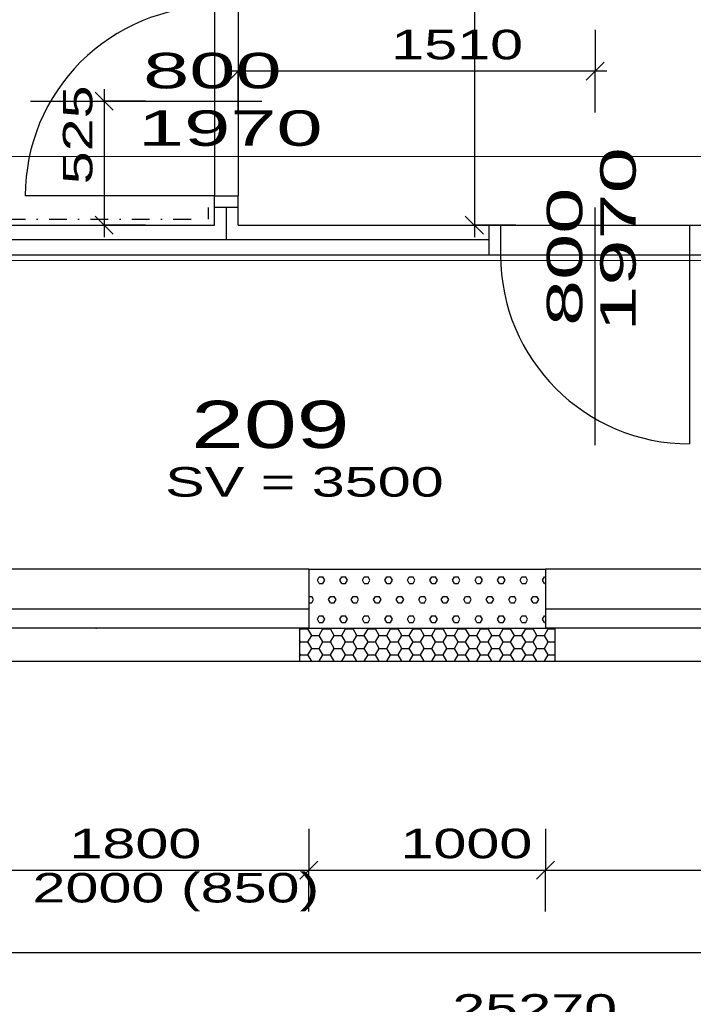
# Model space of a CAD drawing. Extents: x -196363 to 396902, y -489949 to -260582.
# Tile 223 of 256: x 262159 to 265008, y -389825 to -385659. Entities that reach past the tile are written whole.
import ezdxf

# ---------------------------------------------------------------- set-up
doc = ezdxf.new("R2010")
doc.units = 0
doc.header["$MEASUREMENT"] = 0
doc.linetypes.add('DOTDASH', pattern=[1, 0.3, -0.2, 0, -0.2, 0.3])
for name, color, linetype in [('dvere', 1, 'Continuous'), ('koty', 1, 'Continuous'), ('navrh', 2, 'Continuous'), ('noszdiv', 1, 'Continuous'), ('obklady', 14, 'Continuous'), ('okna', 2, 'Continuous'), ('popdver', 6, 'Continuous'), ('srafy', 8, 'Continuous'), ('tepizol', 8, 'Continuous')]:
    doc.layers.add(name, color=color, linetype=linetype)
doc.styles.add('SPIRITTXTSTYLE1', font='ROMAN')
doc.styles.add('SPIRITTXTSTYLE2', font='txt')
doc.linetypes.add('CERCH2', pattern='A,0,-1,[17,dur+dsp vaclavov.shx,S=0.003401,R=0,X=-1,Y=0],0', length=1)
doc.linetypes.add('TEPIZL3', pattern='A,0,-1,[9,dur+dsp vaclavov.shx,S=0.005714,R=0,X=-1,Y=0],0', length=1)
doc.dimstyles.new('SPIRITSTYLE470', dxfattribs={"dimtxt": 125, "dimasz": 12.7, "dimexe": 175, "dimexo": 928.163696, "dimgap": 50, "dimtad": 1, "dimdec": 3, "dimzin": 0, "dimdsep": 46, "dimlunit": 7, "dimtxsty": 'SPIRITTXTSTYLE1', "dimblk1": '_TICKMARKS470', "dimblk2": '_TICKMARKS470', "dimsah": 1, "dimcen": 0.09, "dimdle": 50, "dimclrd": 1, "dimclre": 1, "dimclrt": 1, "dimadec": 0, "dimazin": 0, "dimtfac": 1, "dimtdec": 4, "dimtofl": 0, "dimtmove": 1, "dimatfit": 0, "dimfxl": 0, "dimtolj": 1, "dimtzin": 0, "dimarcsym": 0})
doc.dimstyles.new('SPIRITSTYLE473', dxfattribs={"dimtxt": 125, "dimasz": 12.7, "dimexe": 175, "dimexo": 1448.169189, "dimgap": 50, "dimtad": 1, "dimdec": 3, "dimzin": 0, "dimdsep": 46, "dimlunit": 7, "dimtxsty": 'SPIRITTXTSTYLE1', "dimblk1": '_TICKMARKS473', "dimblk2": '_TICKMARKS473', "dimsah": 1, "dimcen": 0.09, "dimdle": 50, "dimclrd": 1, "dimclre": 1, "dimclrt": 1, "dimadec": 0, "dimazin": 0, "dimtfac": 1, "dimtdec": 4, "dimtofl": 0, "dimtmove": 1, "dimatfit": 0, "dimfxl": 0, "dimtolj": 1, "dimtzin": 0, "dimarcsym": 0})
doc.dimstyles.new('SPIRITSTYLE475', dxfattribs={"dimtxt": 125, "dimasz": 12.7, "dimexe": 175, "dimexo": 1548.15686, "dimgap": 50, "dimtad": 1, "dimdec": 3, "dimzin": 0, "dimdsep": 46, "dimlunit": 7, "dimtxsty": 'SPIRITTXTSTYLE1', "dimblk1": '_TICKMARKS475', "dimblk2": '_TICKMARKS475', "dimsah": 1, "dimcen": 0.09, "dimdle": 50, "dimclrd": 1, "dimclre": 1, "dimclrt": 1, "dimadec": 0, "dimazin": 0, "dimtfac": 1, "dimtdec": 4, "dimtofl": 0, "dimtmove": 1, "dimatfit": 0, "dimfxl": 0, "dimtolj": 1, "dimtzin": 0, "dimarcsym": 0})
doc.dimstyles.new('SPIRITSTYLE669', dxfattribs={"dimtxt": 125, "dimasz": 12.7, "dimexe": 175, "dimexo": 824.356079, "dimgap": 50, "dimtad": 1, "dimdec": 3, "dimzin": 0, "dimdsep": 46, "dimlunit": 7, "dimtxsty": 'SPIRITTXTSTYLE1', "dimblk1": '_TICKMARKS669', "dimblk2": '_TICKMARKS669', "dimsah": 1, "dimcen": 0.09, "dimdle": 50, "dimclrd": 1, "dimclre": 1, "dimclrt": 1, "dimadec": 0, "dimazin": 0, "dimtfac": 1, "dimtdec": 4, "dimtofl": 0, "dimtmove": 1, "dimatfit": 0, "dimfxl": 0, "dimtolj": 1, "dimtzin": 0, "dimarcsym": 0})
doc.dimstyles.new('SPIRITSTYLE673', dxfattribs={"dimtxt": 125, "dimasz": 12.7, "dimexe": 175, "dimexo": 137.588669, "dimgap": 50, "dimtad": 1, "dimdec": 3, "dimzin": 0, "dimdsep": 46, "dimlunit": 7, "dimtxsty": 'SPIRITTXTSTYLE1', "dimblk1": '_TICKMARKS673', "dimblk2": '_TICKMARKS673', "dimsah": 1, "dimcen": 0.09, "dimdle": 50, "dimclrd": 1, "dimclre": 1, "dimclrt": 1, "dimadec": 0, "dimazin": 0, "dimtfac": 1, "dimtdec": 4, "dimtofl": 0, "dimtmove": 1, "dimatfit": 0, "dimfxl": 0, "dimtolj": 1, "dimtzin": 0, "dimarcsym": 0})
doc.dimstyles.new('SPIRITSTYLE707', dxfattribs={"dimtxt": 125, "dimasz": 12.7, "dimexe": 175, "dimexo": 476.94162, "dimgap": 50, "dimtad": 1, "dimdec": 3, "dimzin": 0, "dimdsep": 46, "dimlunit": 7, "dimtxsty": 'SPIRITTXTSTYLE1', "dimblk1": '_TICKMARKS707', "dimblk2": '_TICKMARKS707', "dimsah": 1, "dimcen": 0.09, "dimdle": 50, "dimclrd": 1, "dimclre": 1, "dimclrt": 1, "dimadec": 0, "dimazin": 0, "dimtfac": 1, "dimtdec": 4, "dimtofl": 0, "dimtmove": 1, "dimatfit": 0, "dimfxl": 0, "dimtolj": 1, "dimtzin": 0, "dimarcsym": 0})

# ---------------------------------------------------------------- blocks, each defined once
blk = doc.blocks.new('_TICKMARKS470')
at = {"color": 1, "linetype": 'Continuous'}
blk.add_line((-3, -3), (3, 3), dxfattribs=at)
blk = doc.blocks.new('*D1204')
at = {"color": 1, "linetype": 'Continuous', "ltscale": 300}
for p, q in [((261582.765625, -389081.8125, 1723.800049), (261582.765625, -389256.8125, 1723.800049)), ((263382.78125, -389081.8125, 1723.800049), (263382.78125, -389256.8125, 1723.800049)), ((261532.765625, -389256.8125, 1723.800049), (263432.78125, -389256.8125, 1723.800049)), ((261582.765625, -389431.8125, 1723.800049), (261582.765625, -389256.8125, 1723.800049)), ((263382.78125, -389431.8125, 1723.800049), (263382.78125, -389256.8125, 1723.800049))]:
    blk.add_line(p, q, dxfattribs=at)
at = {"color": 1, "linetype": 'Continuous', "ltscale": 300, "xscale": 12.69999980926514, "yscale": 12.69999980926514, "zscale": 12.69999980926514, "rotation": 180.0000050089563}
blk.add_blockref('_TICKMARKS470', (261582.765625, -389256.8125, 1723.800049), dxfattribs=at)
at = {"color": 1, "linetype": 'Continuous', "ltscale": 300, "xscale": 12.69999980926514, "yscale": 12.69999980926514, "zscale": 12.69999980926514}
blk.add_blockref('_TICKMARKS470', (263382.78125, -389256.8125, 1723.800049), dxfattribs=at)
at = {"color": 1, "linetype": 'Continuous', "ltscale": 300, "style": 'SPIRITTXTSTYLE1', "width": 1.5}
blk.add_text('1800', height=125, dxfattribs=at).set_placement((262369.6875, -389206.84375, 1723.800049))
blk = doc.blocks.new('*D1205')
at = {"color": 1, "linetype": 'Continuous', "ltscale": 300}
for p, q in [((263382.78125, -389081.8125, 1723.80005), (263382.78125, -389256.8125, 1723.80005)), ((264382.78125, -389081.8125, 1723.80005), (264382.78125, -389256.8125, 1723.80005)), ((263332.75, -389256.8125, 1723.80005), (264432.78125, -389256.8125, 1723.80005)), ((263382.78125, -389431.8125, 1723.80005), (263382.78125, -389256.8125, 1723.80005)), ((264382.78125, -389431.8125, 1723.80005), (264382.78125, -389256.8125, 1723.80005))]:
    blk.add_line(p, q, dxfattribs=at)
at = {"color": 1, "linetype": 'Continuous', "ltscale": 300, "xscale": 12.69999980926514, "yscale": 12.69999980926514, "zscale": 12.69999980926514, "rotation": 180.0000050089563}
blk.add_blockref('_TICKMARKS470', (263382.78125, -389256.8125, 1723.80005), dxfattribs=at)
at = {"color": 1, "linetype": 'Continuous', "ltscale": 300, "xscale": 12.69999980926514, "yscale": 12.69999980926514, "zscale": 12.69999980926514}
blk.add_blockref('_TICKMARKS470', (264382.78125, -389256.8125, 1723.80005), dxfattribs=at)
at = {"color": 1, "linetype": 'Continuous', "ltscale": 300, "style": 'SPIRITTXTSTYLE1', "width": 1.5}
blk.add_text('1000', height=125, dxfattribs=at).set_placement((263769.6875, -389206.84375, 1723.80005))
blk = doc.blocks.new('*D1206')
at = {"color": 1, "linetype": 'Continuous', "ltscale": 300}
for p, q in [((264382.78125, -389081.8125, 1723.80005), (264382.78125, -389256.8125, 1723.80005)), ((266182.78125, -389081.8125, 1723.80005), (266182.78125, -389256.8125, 1723.80005)), ((264332.78125, -389256.8125, 1723.80005), (266232.78125, -389256.8125, 1723.80005)), ((264382.78125, -389431.8125, 1723.80005), (264382.78125, -389256.8125, 1723.80005)), ((266182.78125, -389431.8125, 1723.80005), (266182.78125, -389256.8125, 1723.80005))]:
    blk.add_line(p, q, dxfattribs=at)
at = {"color": 1, "linetype": 'Continuous', "ltscale": 300, "xscale": 12.69999980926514, "yscale": 12.69999980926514, "zscale": 12.69999980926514, "rotation": 180.0000050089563}
blk.add_blockref('_TICKMARKS470', (264382.78125, -389256.8125, 1723.80005), dxfattribs=at)
at = {"color": 1, "linetype": 'Continuous', "ltscale": 300, "xscale": 12.69999980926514, "yscale": 12.69999980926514, "zscale": 12.69999980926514}
blk.add_blockref('_TICKMARKS470', (266182.78125, -389256.8125, 1723.80005), dxfattribs=at)
at = {"color": 1, "linetype": 'Continuous', "ltscale": 300, "style": 'SPIRITTXTSTYLE1', "width": 1.5}
blk.add_text('1800', height=125, dxfattribs=at).set_placement((265169.6875, -389206.84375, 1723.80005))
blk = doc.blocks.new('_TICKMARKS473')
at = {"color": 1, "linetype": 'Continuous'}
blk.add_line((-3, -3), (3, 3), dxfattribs=at)
blk = doc.blocks.new('*D1217')
at = {"color": 1, "linetype": 'Continuous', "ltscale": 300}
for p, q in [((260857.75, -389431.8125, 1723.80005), (260857.75, -389606.8125, 1723.80005)), ((269752.75, -389431.8125, 1723.80005), (269752.75, -389606.8125, 1723.80005)), ((269802.78125, -389606.8125, 1723.80005), (260807.75, -389606.8125, 1723.80005)), ((260857.75, -389781.8125, 1723.80005), (260857.75, -389606.8125, 1723.80005)), ((269752.75, -389781.8125, 1723.80005), (269752.75, -389606.8125, 1723.80005))]:
    blk.add_line(p, q, dxfattribs=at)
at = {"color": 1, "linetype": 'Continuous', "ltscale": 300, "xscale": 12.69999980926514, "yscale": 12.69999980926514, "zscale": 12.69999980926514}
for p, rotation in [((260857.75, -389606.8125, 1723.80005), 180.0000050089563), ((269752.75, -389606.8125, 1723.80005), 360.0000100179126)]:
    blk.add_blockref('_TICKMARKS473', p, dxfattribs=dict(at, rotation=rotation))
at = {"color": 1, "linetype": 'Continuous', "ltscale": 300, "style": 'SPIRITTXTSTYLE1', "width": 1.5}
blk.add_text('8895', height=125, rotation=360.00001002, dxfattribs=at).set_placement((265186.21875, -389556.8125, 1723.80005))
blk = doc.blocks.new('_TICKMARKS475')
at = {"color": 1, "linetype": 'Continuous'}
blk.add_line((-3, -3), (3, 3), dxfattribs=at)
blk = doc.blocks.new('*D1223')
at = {"color": 1, "linetype": 'Continuous', "ltscale": 300}
for p, q in [((251502.765625, -389781.8125, 1723.800049), (251502.765625, -389956.8125, 1723.800049)), ((276772.75, -389781.8125, 1723.800049), (276772.75, -389956.8125, 1723.800049)), ((251452.765625, -389956.8125, 1723.800049), (276822.78125, -389956.8125, 1723.800049)), ((251502.765625, -390131.8125, 1723.800049), (251502.765625, -389956.8125, 1723.800049)), ((276772.75, -390131.8125, 1723.800049), (276772.75, -389956.8125, 1723.800049))]:
    blk.add_line(p, q, dxfattribs=at)
at = {"color": 1, "linetype": 'Continuous', "ltscale": 300, "xscale": 12.69999980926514, "yscale": 12.69999980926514, "zscale": 12.69999980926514, "rotation": 180.0000050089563}
blk.add_blockref('_TICKMARKS475', (251502.765625, -389956.8125, 1723.800049), dxfattribs=at)
at = {"color": 1, "linetype": 'Continuous', "ltscale": 300, "xscale": 12.69999980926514, "yscale": 12.69999980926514, "zscale": 12.69999980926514}
blk.add_blockref('_TICKMARKS475', (276772.75, -389956.8125, 1723.800049), dxfattribs=at)
at = {"color": 1, "linetype": 'Continuous', "ltscale": 300, "style": 'SPIRITTXTSTYLE1', "width": 1.5}
blk.add_text('25270', height=125, dxfattribs=at).set_placement((263988.96875, -389906.8125, 1723.800049))
blk = doc.blocks.new('_TICKMARKS669')
at = {"color": 1, "linetype": 'Continuous'}
blk.add_line((-3, -3), (3, 3), dxfattribs=at)
blk = doc.blocks.new('*D1608')
at = {"color": 1, "linetype": 'Continuous', "ltscale": 300}
for p, q in [((264082.125, -382558.59375, 1723.80005), (264082.125, -386578.65625, 1723.80005)), ((263907.125, -382608.59375, 1723.80005), (264082.125, -382608.59375, 1723.80005)), ((264257.125, -382608.59375, 1723.80005), (264082.125, -382608.59375, 1723.80005)), ((263907.125, -386528.65625, 1723.80005), (264082.125, -386528.65625, 1723.80005)), ((264257.125, -386528.65625, 1723.80005), (264082.125, -386528.65625, 1723.80005))]:
    blk.add_line(p, q, dxfattribs=at)
at = {"color": 1, "linetype": 'Continuous', "ltscale": 300, "xscale": 12.69999980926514, "yscale": 12.69999980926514, "zscale": 12.69999980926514}
for p, rotation in [((264082.125, -382608.59375, 1723.80005), 90.00000250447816), ((264082.125, -386528.65625, 1723.80005), -90.00000250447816)]:
    blk.add_blockref('_TICKMARKS669', p, dxfattribs=dict(at, rotation=rotation))
at = {"color": 1, "linetype": 'Continuous', "ltscale": 300, "style": 'SPIRITTXTSTYLE1', "width": 1.5}
blk.add_text('3920', height=125, rotation=450.00001935, dxfattribs=at).set_placement((264032.125, -384687.625, 1723.80005))
blk = doc.blocks.new('_TICKMARKS673')
at = {"color": 1, "linetype": 'Continuous'}
blk.add_line((-3, -3), (3, 3), dxfattribs=at)
blk = doc.blocks.new('*D1614')
at = {"color": 1, "linetype": 'Continuous', "ltscale": 300}
for p, q in [((262516.84375, -385953.65625, 1723.80005), (262516.84375, -386578.65625, 1723.80005)), ((262341.84375, -386003.65625, 1723.80005), (262516.84375, -386003.65625, 1723.80005)), ((262691.84375, -386003.65625, 1723.80005), (262516.84375, -386003.65625, 1723.80005)), ((262341.84375, -386528.65625, 1723.80005), (262516.84375, -386528.65625, 1723.80005)), ((262691.84375, -386528.65625, 1723.80005), (262516.84375, -386528.65625, 1723.80005))]:
    blk.add_line(p, q, dxfattribs=at)
at = {"color": 1, "linetype": 'Continuous', "ltscale": 300, "xscale": 12.69999980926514, "yscale": 12.69999980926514, "zscale": 12.69999980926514}
for p, rotation in [((262516.84375, -386003.65625, 1723.80005), 90.00000250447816), ((262516.84375, -386528.65625, 1723.80005), -90.00000250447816)]:
    blk.add_blockref('_TICKMARKS673', p, dxfattribs=dict(at, rotation=rotation))
at = {"color": 1, "linetype": 'Continuous', "ltscale": 300, "style": 'SPIRITTXTSTYLE1', "width": 1.5}
blk.add_text('525', height=125, rotation=450.00001935, dxfattribs=at).set_placement((262466.84375, -386355.4375, 1723.80005))
blk = doc.blocks.new('_TICKMARKS707')
at = {"color": 1, "linetype": 'Continuous'}
blk.add_line((-3, -3), (3, 3), dxfattribs=at)
blk = doc.blocks.new('*D1684')
at = {"color": 1, "linetype": 'Continuous', "ltscale": 300}
for p, q in [((263082.75, -385701.71875, 1723.80005), (263082.75, -385876.6875, 1723.80005)), ((264592.75, -385701.71875, 1723.80005), (264592.75, -385876.6875, 1723.80005)), ((264642.75, -385876.6875, 1723.80005), (263032.75, -385876.6875, 1723.80005)), ((263082.75, -386051.6875, 1723.80005), (263082.75, -385876.6875, 1723.80005)), ((264592.75, -386051.6875, 1723.80005), (264592.75, -385876.6875, 1723.80005))]:
    blk.add_line(p, q, dxfattribs=at)
at = {"color": 1, "linetype": 'Continuous', "ltscale": 300, "xscale": 12.69999980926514, "yscale": 12.69999980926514, "zscale": 12.69999980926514}
for p, rotation in [((263082.75, -385876.6875, 1723.80005), 180.0000050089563), ((264592.75, -385876.6875, 1723.80005), 360.0000100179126)]:
    blk.add_blockref('_TICKMARKS707', p, dxfattribs=dict(at, rotation=rotation))
at = {"color": 1, "linetype": 'Continuous', "ltscale": 300, "style": 'SPIRITTXTSTYLE1', "width": 1.5}
blk.add_text('1510', height=125, rotation=360.00001002, dxfattribs=at).set_placement((263730.59375, -385826.71875, 1723.80005))

msp = doc.modelspace()

# ---------------------------------------------------------------- hatches: boundary and pattern name
at = {"layer": 'srafy', "linetype": 'Continuous', "ltscale": 300}
h = msp.add_hatch(dxfattribs=at)
h.set_pattern_fill('PorBet', color=8, scale=15.875, style=0, pattern_type=2)
h.set_pattern_definition([(0, (583704.19, -258948.734), (47.625, 82.488914), [15.875, -79.375]), (0, (583704.19, -258921.234), (47.625, 82.488914), [15.875, -79.375]), (60.000002, (583720.06, -258948.734), (-47.625, 82.488914), [15.875, -79.375]), (120.000003, (583704.19, -258948.734), (-95.25, -3e-06), [15.875, -79.375]), (60.000002, (583696.25, -258934.984), (-47.625, 82.488914), [15.875, -79.375]), (120.000003, (583728, -258934.984), (-95.25, -3e-06), [15.875, -79.375])])
h.paths.add_polyline_path([(263382.78125, -387983.625), (263382.78125, -388233.65625), (264382.78125, -388233.65625), (264382.78125, -387983.625)], flags=0)
at = {"layer": 'tepizol', "linetype": 'Continuous', "ltscale": 300}
h = msp.add_hatch(dxfattribs=at)
h.set_pattern_fill('Plastev', scale=31.75, style=0, pattern_type=2)
h.set_pattern_definition([(0, (583704.188, -258948.734), (47.625, 27.4963055), [-63.5, 31.75]), (60.000002, (583704.188, -258948.734), (-1.7e-06, 54.9926147), [31.75, -63.5]), (120.000003, (583704.188, -258948.734), (-47.625, 27.4963055), [-63.5, 31.75])])
h.paths.add_polyline_path([(263342.78125, -388233.65625), (263342.78125, -388373.65625), (264422.78125, -388373.65625), (264422.78125, -388233.65625)], flags=0)

# ---------------------------------------------------------------- linework, layer by layer
at = {"layer": 'dvere', "color": 1, "linetype": 'Continuous', "ltscale": 330}
for p, q in [((262982.78125, -385603.65625), (262982.75, -386403.65625)), ((263082.75, -385603.65625), (263082.75, -386403.65625)), ((264192.75, -386528.65625), (264992.75, -386528.65625)), ((264192.75, -386653.625), (264992.75, -386653.625))]:
    msp.add_line(p, q, dxfattribs=at)
at = {"layer": 'dvere', "color": 7, "linetype": 'Continuous', "ltscale": 300}
for p, q in [((262982.78125, -386403.65625, 900), (262182.78125, -386403.65625, 900)), ((264992.75, -386653.625, 900), (264992.75, -387453.625, 900))]:
    msp.add_line(p, q, dxfattribs=at)
at = {"layer": 'dvere', "color": 1, "linetype": 'Continuous', "ltscale": 304.799988}
for p, q in [((263082.75, -386453.65625), (262982.75, -386453.65625)), ((264142.75, -386528.65625), (264142.75, -386653.625))]:
    msp.add_line(p, q, dxfattribs=at)
at = {"layer": 'dvere', "color": 7, "linetype": 'Continuous', "ltscale": 300}
for centre, start, end in [((262982.78125, -386403.65625, 900), 90.0000025, 180.00000501), ((264992.75, -386653.625, 900), 180.00000501, 270.00000068)]:
    msp.add_arc(centre, 800.00079, start, end, dxfattribs=at)
at = {"layer": 'dvere', "color": 15, "linetype": 'Continuous', "ltscale": 250}
for p in [(262982.75, -386003.65625), (264592.75, -386653.625)]:
    msp.add_point(p, dxfattribs=at)
at = {"layer": 'dvere', "color": 7, "linetype": 'Continuous', "ltscale": 300}
for p in [(262982.78125, -386003.65625, 900), (264592.75, -386653.625, 900)]:
    msp.add_point(p, dxfattribs=at)
at = {"layer": 'navrh', "color": 2, "linetype": 'Continuous', "ltscale": 300}
for p, q in [((262982.78125, -386528.65625, 900), (262982.78125, -386403.65625, 900)), ((262982.78125, -386403.65625, 900), (263082.75, -386403.65625, 900)), ((263082.75, -386528.65625, 900), (263082.75, -386403.65625, 900)), ((260857.75, -386528.65625, 900), (262982.78125, -386528.65625, 900)), ((263082.75, -386528.65625, 900), (264192.75, -386528.65625, 900)), ((264192.75, -386528.65625, 900), (264192.75, -386653.625, 900)), ((264992.75, -386528.65625, 900), (265092.75, -386528.65625, 900)), ((264992.75, -386528.65625, 900), (264992.75, -386653.625, 900)), ((260857.75, -386653.625, 900), (264192.75, -386653.625, 900)), ((264992.75, -386653.625, 900), (265800.25, -386653.625, 900)), ((263382.78125, -387983.625, 900), (264382.78125, -387983.625, 900)), ((263382.78125, -387983.625, 900), (263382.78125, -388233.65625, 900)), ((264382.78125, -387983.625, 900), (264382.78125, -388233.65625, 900)), ((263342.78125, -388233.65625, 900), (264422.78125, -388233.65625, 900)), ((263342.78125, -388233.65625, 900), (263342.78125, -388373.65625, 900)), ((264422.78125, -388233.65625, 900), (264422.78125, -388373.65625, 900)), ((263342.78125, -388373.65625, 900), (264422.78125, -388373.65625, 900))]:
    msp.add_line(p, q, dxfattribs=at)
at = {"layer": 'noszdiv', "color": 1, "linetype": 'CERCH2', "ltscale": 300}
for p, q in [((275912.8125, -386233.65625, 1723.80005), (252362.76562, -386243.65625, 1723.80005)), ((275912.8125, -386673.65625, 1723.80005), (251922.75, -386683.6875, 1723.80005))]:
    msp.add_line(p, q, dxfattribs=at)
at = {"layer": 'obklady', "color": 14, "linetype": 'DOTDASH', "ltscale": 250}
for p, q in [((262957.78125, -386503.65625, 4347.59961), (262957.78125, -386453.65625, 4347.59961)), ((260882.75, -386503.65625, 4347.59961), (262957.78125, -386503.65625, 4347.59961))]:
    msp.add_line(p, q, dxfattribs=at)
at = {"layer": 'okna', "color": 7, "linetype": 'Continuous', "ltscale": 300}
for p, q in [((263382.78125, -387983.625, 3371.40015), (261582.76562, -387983.625, 3371.40015)), ((266182.78125, -387983.625, 3371.40015), (264382.78125, -387983.625, 3371.40015)), ((263382.78125, -388153.65625, 3371.40015), (261582.76562, -388153.65625, 3371.40015)), ((266182.78125, -388153.65625, 3371.40015), (264382.78125, -388153.65625, 3371.40015)), ((263382.78125, -388233.65625, 3371.40015), (261582.76562, -388233.65625, 3371.40015)), ((266182.78125, -388233.65625, 3371.40015), (264382.78125, -388233.65625, 3371.40015)), ((261622.78125, -388373.65625, 3371.40015), (263342.78125, -388373.65625, 3371.40015)), ((264422.78125, -388373.65625, 3371.40015), (266142.78125, -388373.65625, 3371.40015))]:
    msp.add_line(p, q, dxfattribs=at)
msp.add_point((262482.75, -388233.65625, 2547.59985), dxfattribs=at)
at = {"layer": 'popdver', "color": 6, "linetype": 'Continuous', "ltscale": 250}
for p, q in [((262204.25, -386003.65625), (263183, -386003.65625)), ((264592.75, -387459.28125), (264592.75, -386453.40625))]:
    msp.add_line(p, q, dxfattribs=at)
at = {"layer": 'popdver', "color": 6, "linetype": 'Continuous', "ltscale": 304.799988}
for p in [(262982.78125, -386003.65625), (264592.75, -386653.625)]:
    msp.add_point(p, dxfattribs=at)
at = {"layer": 'popdver', "color": 6, "linetype": 'Continuous', "ltscale": 250}
for p in [(262982.78125, -386003.65625), (264592.75, -386653.625)]:
    msp.add_point(p, dxfattribs=at)
at = {"layer": 'srafy', "color": 8, "linetype": 'TEPIZL3', "ltscale": 30}
for p, q in [((263032.75, -386453.65625, 900), (263032.75, -386591.125, 900)), ((264142.75, -386591.125, 900), (260770.26562, -386591.125, 900))]:
    msp.add_line(p, q, dxfattribs=at)

# ---------------------------------------------------------------- texts
at = {"layer": 'koty', "color": 1, "linetype": 'Continuous', "ltscale": 300, "width": 1.5}
for s, height, style, p in [('209', 200, 'SPIRITTXTSTYLE2', (262884.53125, -387471.21875, 1723.80005)), ('SV = 3500', 125, 'SPIRITTXTSTYLE1', (262774.4375, -387676.9375, 900)), ('2000 (850)', 125, 'SPIRITTXTSTYLE1', (262213.4375, -389393.9375, 1723.80005))]:
    msp.add_text(s, height=height, dxfattribs=dict(at, style=style)).set_placement(p)
at = {"layer": 'popdver', "color": 6, "linetype": 'Continuous', "ltscale": 250, "style": 'SPIRITTXTSTYLE1', "width": 1.75}
for s, p in [('800', (262681.21875, -385949.53125)), ('1970', (262659.40625, -386192.71875))]:
    msp.add_text(s, height=150, dxfattribs=at).set_placement(p)
for s, p in [('1970', (264764.65625, -386979.5625)), ('800', (264538.625, -386955.1875))]:
    msp.add_text(s, height=150, rotation=90.0000025, dxfattribs=at).set_placement(p)

# ---------------------------------------------------------------- dimensions: what is measured, and where the dimension line sits
at = {"layer": 'koty', "color": 1, "linetype": 'Continuous', "ltscale": 300}
for base, p1, p2, angle, dimstyle, picture, middle in [((264082.125, -382608.59375, 1723.8000488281), (263082.75, -382608.59375, 1723.8000488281), (263082.75, -386528.65625, 1723.8000488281), 90.0000025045, 'SPIRITSTYLE669', '*D1608', (264082.125, -384568.59375, 1723.8000488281)), ((262516.84375, -386003.65625, 1723.80005), (262204.25, -386003.65625, 1723.80005), (262204.25, -386528.65625, 1723.80005), 90.0000025, 'SPIRITSTYLE673', '*D1614', (262516.84375, -386266.125, 1723.80005))]:
    dim = msp.add_linear_dim(base=base, p1=p1, p2=p2, angle=angle, dimstyle=dimstyle, dxfattribs=at)
    dim.commit()
    dim.dimension.update_dxf_attribs({"geometry": picture, "text_midpoint": middle})
for base, p1, p2, dimstyle, picture, middle in [((264592.75, -385876.6875, 1723.80005), (264592.75, -386528.65625, 1723.80005), (263082.75, -386528.65625, 1723.80005), 'SPIRITSTYLE707', '*D1684', (263837.75, -385876.6875, 1723.80005)), ((269752.75, -389606.8125, 1723.80005), (269752.75, -387983.625, 1723.80005), (260857.75, -387983.625, 1723.80005), 'SPIRITSTYLE473', '*D1217', (265305.25, -389606.8125, 1723.80005)), ((261582.76562, -389256.8125, 1723.80005), (261582.76562, -388153.65625, 1723.80005), (263382.78125, -388108.625, 1723.80005), 'SPIRITSTYLE470', '*D1204', (262482.75, -389256.8125, 1723.80005)), ((263382.78125, -389256.8125, 1723.80005), (263382.78125, -388153.65625, 1723.80005), (264382.78125, -388108.625, 1723.80005), 'SPIRITSTYLE470', '*D1205', (263882.78125, -389256.8125, 1723.80005)), ((264382.78125, -389256.8125, 1723.80005), (264382.78125, -388153.65625, 1723.80005), (266182.78125, -388153.65625, 1723.80005), 'SPIRITSTYLE470', '*D1206', (265282.75, -389256.8125, 1723.80005)), ((251502.76562, -389956.8125, 1723.80005), (251502.76562, -388233.65625, 1723.80005), (276772.75, -388233.65625, 1723.80005), 'SPIRITSTYLE475', '*D1223', (264137.78125, -389956.8125, 1723.80005))]:
    dim = msp.add_linear_dim(base=base, p1=p1, p2=p2, dimstyle=dimstyle, dxfattribs=at)
    dim.commit()
    dim.dimension.update_dxf_attribs({"geometry": picture, "text_midpoint": middle})

doc.saveas('drawing.dxf')
